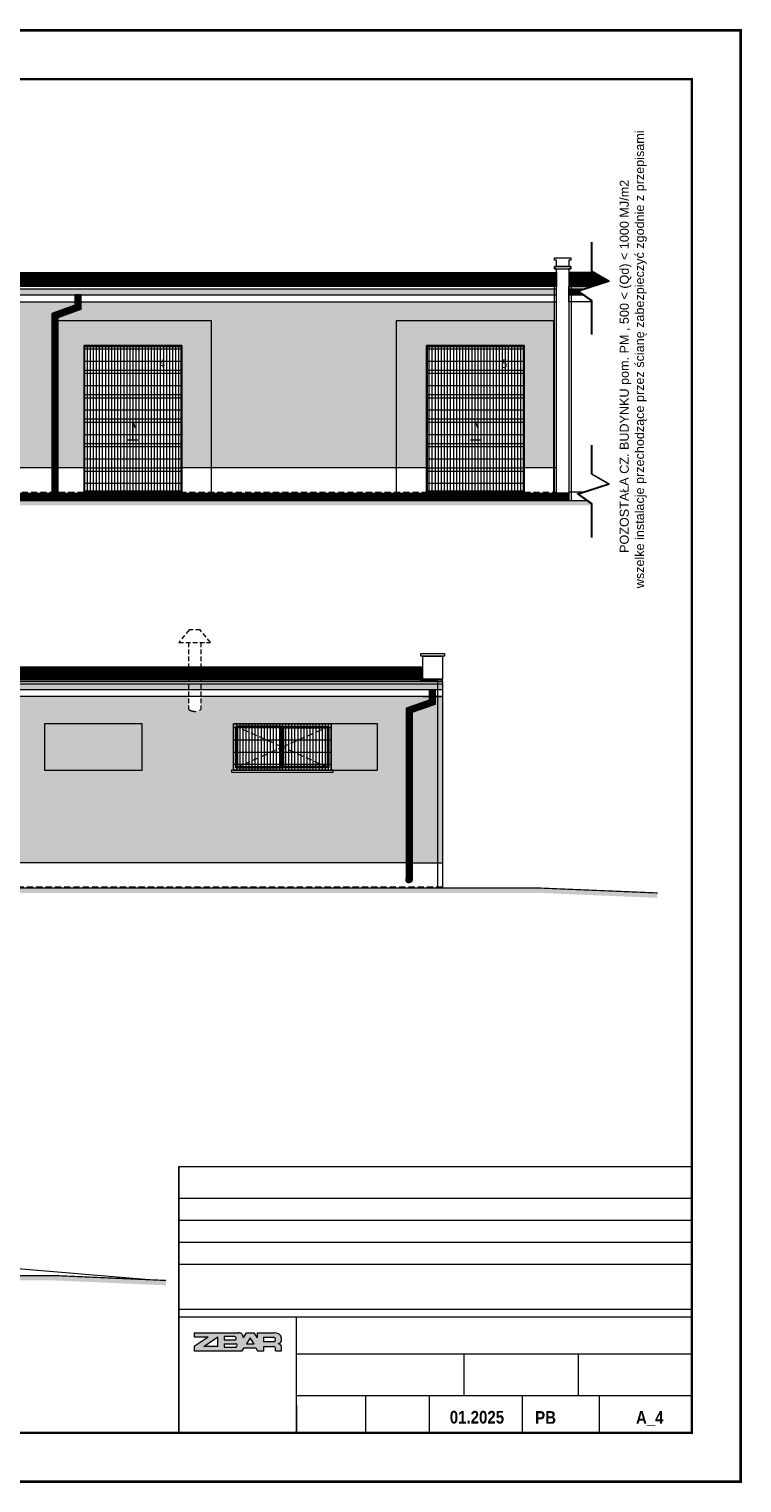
# Model space of a CAD drawing. Header units: centimetres. Extents: x -2715 to 104803, y -1446 to 32152.
# Tile 31 of 31: x 103343 to 104803, y -1446 to 1529. Entities that reach past the tile are written whole.
import ezdxf

# ---------------------------------------------------------------- set-up
doc = ezdxf.new("R2010")
doc.units = ezdxf.units.CM
doc.header["$MEASUREMENT"] = 0
doc.linetypes.add('HIDDEN', pattern=[9.525, 6.35, -3.175])
doc.linetypes.add('HIDDENX2', pattern=[19.05, 12.7, -6.35])
for name, color, linetype, lineweight in [('1_ hatch', 252, 'Continuous', 9), ('1_ projection', 252, 'HIDDENX2', 5), ('1_ view 1', 252, 'Continuous', 15), ('1_ view 2', 252, 'Continuous', 13), ('1_ view 3', 252, 'Continuous', 9), ('1_ wall STRUCT-DIV rozbiorka', 252, 'Continuous', 9), ('3_ PPOŻ  opisy', 252, 'Continuous', 18), ('Tab-tabele', 250, 'Continuous', 5)]:
    doc.layers.add(name, color=color, linetype=linetype, lineweight=lineweight)
doc.styles.add('GENERATED_STYLE_13', font='arialbd.ttf')
doc.styles.add('H_POM', font='ARIALN.TTF', dxfattribs={"width": 0.7, "height": 18})
doc.styles.add('TXT_D', font='arial.ttf')
doc.linetypes.add('FENCELINE12B', pattern='A,6,-1.333,[149,AAA.SHX,S=0.25,R=0,X=0,Y=0],-1.333,[149,AAA.SHX,S=0.25,R=0,X=0,Y=0],-1.333', length=9.999)
doc.linetypes.add('Rozbiö˘ka', pattern='A,7,[121,msgB.shx,S=1,R=0,X=0.5,Y=-1.826635],7', length=14)
pattern_1 = [(90, (-86537.546, 7665.9413), (-6.25, 4e-16), [])]

# ---------------------------------------------------------------- blocks, each defined once
blk = doc.blocks.new('FGFHFGHGF')
at = {"layer": '1_ view 3', "true_color": 0x1d5d29}
h = blk.add_hatch(dxfattribs=at)
h.set_pattern_fill('ANSI31', color=99, scale=50, angle=45)
h.set_pattern_definition(pattern_1)
h.paths.add_polyline_path([(-200, 0), (-200, -300), (0, -300), (0, 0)])
h = blk.add_hatch(dxfattribs=at)
h.set_pattern_fill('ANSI31', color=99, scale=200, angle=315)
h.paths.add_polyline_path([(-200, 0), (-200, -300), (0, -300), (0, 0)])
at = {"layer": '1_ view 3', "color": 99, "true_color": 0x1d5d29}
blk.add_lwpolyline([(-200, 0), (-200, -300), (0, -300), (0, 0), (-200, 0)], dxfattribs=at)
blk = doc.blocks.new('FEDGDGFH')
at = {"layer": '1_ view 1', "color": 150}
for points in [[(-200, -300), (-200, 0), (0, 0), (0, -300), (-200, -300)], [(-198, -50), (-2, -50)], [(-198, -100), (-2, -100)], [(-198, -150), (-2, -150)], [(-100, -192.8), (-100, -155.2), (-95.8, -167.4)], [(-198, -200), (-2, -200)], [(-110, -192.8), (-90, -192.8)], [(-198, -250), (-2, -250)]]:
    blk.add_lwpolyline(points, dxfattribs=at)
blk.add_lwpolyline([(-198, -298), (-198, -2), (-2, -2), (-2, -298)], close=True, dxfattribs=at)
blk = doc.blocks.new('FGRGFDHFH')
at = {"layer": '1_ view 3'}
h = blk.add_hatch(dxfattribs=at)
h.set_pattern_fill('ANSI31', color=256)
h.set_pattern_definition([(45, (-171843.21647, 8947.34377), (-0.08838834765, 0.08838834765), [])])
h.paths.add_polyline_path([(0, 0), (-12.5, 0), (-12.5, -13.7), (0, -13.7)])
h.paths.add_polyline_path([(-12.5, -30), (34.6, -46.7), (34.6, -353.7), (47.1, -353.7), (47.1, -37.8), (0, -21.2), (0, -13.7), (-12.5, -13.7)])
h.paths.add_polyline_path([(47.1, -403.7), (47.1, -353.7), (34.6, -353.7), (34.6, -403.7, -1)])
h.paths.add_polyline_path([(47.1, -403.7), (34.6, -403.7, 1)])
h.paths.add_polyline_path([(34.6, -403.7), (47.1, -403.7, 1)], flags=16)
at = {"layer": '1_ view 2'}
for points in [[(-12.5, 0), (-12.5, 0), (-12.5, -30), (34.6, -46.7), (34.6, -403.7)], [(-12.5, 0), (0, 0), (0, -21.2), (47.1, -37.8), (47.1, -403.7)]]:
    blk.add_lwpolyline(points, dxfattribs=at)
blk.add_circle((40.9, -403.7), 6.25, dxfattribs=at)
blk = doc.blocks.new('JHYJHKJHKJHKH')
at = {"layer": '1_ projection', "color": 150}
for points in [[(-195, -90), (-100, -47.5), (-195, -5)], [(-5, -90), (-100, -47.5), (-5, -5)]]:
    blk.add_lwpolyline(points, dxfattribs=at)
at = {"layer": '1_ view 1', "color": 150}
for points in [[(-200, -95), (-200, 0), (0, 0), (0, -95), (-200, -95), (-200, 0)], [(-204, -95), (-204, -95), (-204, -95), (-204, -99), (0, -99), (4, -99), (4, -95), (-204, -95), (-204, -99)]]:
    blk.add_lwpolyline(points, dxfattribs=at)
for points in [[(-195, -5), (-5, -5), (-5, -90), (-195, -90)], [(-100, -5), (-195, -5), (-195, -90), (-100, -90)], [(-103, -8), (-192, -8), (-192, -87), (-103, -87)], [(-100, -5), (-5, -5), (-5, -90), (-100, -90)], [(-97, -8), (-8, -8), (-8, -87), (-97, -87)]]:
    blk.add_lwpolyline(points, close=True, dxfattribs=at)
blk = doc.blocks.new('GFRHGFHJG')
at = {"layer": '1_ view 3', "true_color": 0x1d5d29}
h = blk.add_hatch(dxfattribs=at)
h.set_pattern_fill('ANSI31', color=99, scale=50, angle=45)
h.set_pattern_definition(pattern_1)
h.paths.add_polyline_path([(-200, 0), (-200, -95), (0, -95), (0, 0)])
h = blk.add_hatch(dxfattribs=at)
h.set_pattern_fill('ANSI31', color=99, scale=200, angle=315)
h.paths.add_polyline_path([(-200, 0), (-200, -95), (0, -95), (0, 0)])
blk = doc.blocks.new('GFRHGBGFHGFHGF')
at = {"layer": '1_ wall STRUCT-DIV rozbiorka', "linetype": 'HIDDEN', "ltscale": 1.5}
blk.add_lwpolyline([(23.9, 125.8), (1.1, 125.8), (-20, 100), (45, 100)], close=True, dxfattribs=at)
for points in [[(0, 100), (0, -36.6)], [(25, 100), (25, -36.6)], [(-4.8, 46.8), (-4.8, 28.8)], [(-4.8, 40.8), (29.8, 40.8)], [(-4.8, 39.8), (29.8, 39.8)], [(-3.8, 46.8), (-3.8, 28.8)], [(28.8, 46.8), (28.8, 28.8)], [(29.8, 46.8), (29.8, 28.8)]]:
    blk.add_lwpolyline(points, dxfattribs=at)
at = {"layer": '1_ wall STRUCT-DIV rozbiorka', "linetype": 'HIDDEN', "ltscale": 2.5}
blk.add_arc((12.5, -20), 20.8, 233.0339, 306.9661, dxfattribs=at)
blk = doc.blocks.new('FGDGFDHGFHGFH')
at = {"layer": '1_ view 3'}
h = blk.add_hatch(dxfattribs=at)
h.set_pattern_fill('ANSI31', color=256, angle=180)
h.set_pattern_definition([(135, (171830.71647, 8947.34377), (0.08838834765, 0.08838834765), [])])
h.paths.add_polyline_path([(-12.5, 0), (0, 0), (0, -13.7), (-12.5, -13.7)])
h.paths.add_polyline_path([(0, -30), (-47.1, -46.7), (-47.1, -353.7), (-59.6, -353.7), (-59.6, -37.8), (-12.5, -21.2), (-12.5, -13.7), (0, -13.7)])
h.paths.add_polyline_path([(-47.1, -388.7), (-47.1, -353.7), (-59.6, -353.7), (-59.6, -388.7, 1)])
at = {"layer": '1_ view 2'}
for points in [[(0, 0), (-12.5, 0), (-12.5, -21.2), (-59.6, -37.8), (-59.6, -388.7)], [(0, 0), (0, 0), (0, -30), (-47.1, -46.7), (-47.1, -388.7)]]:
    blk.add_lwpolyline(points, dxfattribs=at)
blk.add_circle((-53.4, -388.7), 6.25, dxfattribs=at)

msp = doc.modelspace()

# ---------------------------------------------------------------- hatches: boundary and pattern name
at = {"layer": '1_ hatch'}
h = msp.add_hatch(dxfattribs=at)
h.set_pattern_fill('ANSI31', color=256, scale=10, angle=270)
h.set_pattern_definition([(45, (22028.7546, 4194.2433), (-0.883883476, 0.883883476), [])])
h.paths.add_polyline_path([(101520.18, 1007.28), (104423.18, 1007.28), (104423.18, 1031.54), (101520.18, 1031.54)])
h = msp.add_hatch(dxfattribs=at)
h.set_pattern_fill('ANSI31', color=256, scale=10, angle=270)
h.set_pattern_definition([(45, (-63571.4155, 5637.3905), (-0.8838834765, 0.8838834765), [])])
h.paths.add_polyline_path([(104528.78, 1013.79), (104498.34, 1031.54), (104448.18, 1031.54), (104448.18, 1007.28), (104508.54, 1007.28)])
h = msp.add_hatch(dxfattribs=at)
h.set_pattern_fill('ANSI37', color=256, scale=20)
h.set_pattern_definition([(45, (15264.638, 8489.4772), (-1.76776695, 1.76776695), []), (135, (15264.638, 8489.4772), (-1.76776695, -1.76776695), [])])
h.paths.add_polyline_path([(101937.18, 564.54), (101937.18, 579.54), (104448.18, 579.54), (104448.18, 564.54)])
h = msp.add_hatch(dxfattribs=at)
h.set_pattern_fill('AR-HBONE', color=256, angle=360, style=0)
h.set_pattern_definition([(135, (22028.7546, 12797.9804), (-5.65685425, 0), [12, -4]), (225, (22025.9262, 12800.809), (-5.65685425, 1e-15), [12, -4])])
h.paths.add_polyline_path([(101280.18, 564.54), (101039.75, 554.54), (101040.17, 544.54), (101280.39, 554.54), (104494.93, 554.54), (104494.93, 557.34), (104484.81, 564.54)])
h = msp.add_hatch(dxfattribs=at)
h.set_pattern_fill('ANSI31', color=256, scale=10, angle=270)
h.set_pattern_definition([(45, (21849.6542, 3386.2879), (-0.883883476, 0.883883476), [])])
h.paths.add_polyline_path([(104149.52, 199.32), (101246.52, 199.32), (101246.52, 223.59), (104149.52, 223.59)])
h = msp.add_hatch(dxfattribs=at)
h.set_pattern_fill('AR-HBONE', color=256, angle=180, style=0)
h.set_pattern_definition([(135, (21849.654, 12005.025), (-5.65685425, 0), [12, -4]), (225, (21846.8258, 12007.8534), (-5.65685425, 1e-15), [12, -4])])
h.paths.add_polyline_path([(101200.01, -228.42), (101204.12, -229.74), (101191.92, -238.42), (104389.31, -238.42), (104629.54, -248.41), (104629.95, -238.42), (104389.52, -228.42)])
h = msp.add_hatch(dxfattribs=at)
h.set_pattern_fill('AR-HBONE', color=256, angle=360, style=0)
h.set_pattern_definition([(135, (-63564.3072, 12326.677), (-5.65685425, 0), [12, -4]), (225, (-63567.1357, 12329.5052), (-5.65685425, 1e-15), [12, -4])])
h.paths.add_polyline_path([(101047.69, -1041.34), (101046.86, -1031.37), (101287.88, -1011.37), (101321.22, -1011.37), (101321.22, -1008.87), (101323.49, -1006.37), (102017.29, -1006.37), (102017.29, -1021.37), (103396.35, -1021.37), (103623.73, -1031.37), (103623.29, -1041.37), (103396.13, -1031.37), (102007.29, -1031.37), (102007.29, -1016.37), (101331.22, -1016.37), (101331.22, -1021.37), (101288.3, -1021.37)])
at = {"layer": '1_ view 1', "true_color": 0xe3dfc4}
h = msp.add_hatch(dxfattribs=at)
h.set_pattern_fill('DOTS', color=254, scale=50)
h.set_pattern_definition([(0, (23517.8356, 7681.5218), (1.5625, 3.125), [0, -3.125])])
h.paths.add_polyline_path([(101885.27, 163.58), (101251.52, 163.58), (101251.52, -176.42), (101885.27, -176.42)])
h.paths.add_polyline_path([(101897.77, -176.42), (102243.52, -176.42), (102243.52, 163.58), (101897.77, 163.58)])
h.paths.add_polyline_path([(104179.78, -176.42), (104179.78, 163.58), (104174.52, 163.58), (104174.52, 147.33), (104127.38, 130.67), (104127.38, -176.42)])
h.paths.add_polyline_path([(104179.78, -176.42), (104189.52, -176.42), (104189.52, 163.58), (104179.78, 163.58)])
h.paths.add_polyline_path([(104127.38, -176.42), (104127.38, -211.42, -1), (104114.88, -211.42), (104114.88, 139.51), (104162.02, 156.17), (104162.02, 163.58), (103694.52, 163.58), (103694.52, 137.37, -0.3342668), (103669.52, 137.37), (103669.52, 163.58), (103069.52, 163.58), (103069.52, 137.37, -0.3342668), (103044.52, 137.37), (103044.52, 163.58), (102243.52, 163.58), (102243.52, -176.42), (104179.78, -176.42)])
h.paths.add_polyline_path([(103961.52, 12.58), (103965.52, 12.58), (103965.52, 8.58), (103757.52, 8.58), (103757.52, 12.58), (103761.52, 12.58), (103761.52, 107.58), (103961.52, 107.58)], flags=16)
h.paths.add_polyline_path([(103956.52, 102.58), (103956.52, 17.58), (103766.52, 17.58), (103766.52, 102.58)], flags=0)
h.paths.add_polyline_path([(103858.5, 61.42), (103861.5, 60.08), (103864.5, 61.42), (103864.5, 99.58), (103953.52, 99.58), (103953.52, 20.58), (103864.5, 20.58), (103864.5, 58.74), (103861.5, 60.06), (103858.5, 58.72), (103858.5, 20.58), (103769.52, 20.58), (103769.52, 99.58), (103858.5, 99.58)], flags=0)
h.paths.add_polyline_path([(103858.5, 58.72), (103858.5, 61.42), (103773.22, 99.58), (103769.52, 99.58), (103769.52, 20.58), (103773.23, 20.58)], flags=0)
h.paths.add_polyline_path([(103864.5, 20.58), (103949.81, 20.58), (103864.5, 58.74)], flags=0)
at = {"layer": '1_ view 3'}
h = msp.add_hatch(dxfattribs=at)
h.set_pattern_fill('ANSI31', color=256)
h.set_pattern_definition([(45, (15264.63798, 8489.47722), (-0.08838834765, 0.08838834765), [])])
h.paths.add_polyline_path([(101480.18, 997.28), (101480.18, 985.28), (104423.18, 985.28), (104423.18, 997.28)])
h = msp.add_hatch(dxfattribs=at)
h.set_pattern_fill('ANSI31', color=256)
h.set_pattern_definition([(45, (18232.63773, 8489.47722), (-0.08838834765, 0.08838834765), [])])
h.paths.add_polyline_path([(104448.18, 997.28), (104448.18, 985.28), (104477.1, 985.28), (104465.59, 993.47), (104477.43, 997.28)])
at = {"layer": '1_ view 3', "true_color": 0xffffd6}
h = msp.add_hatch(dxfattribs=at)
h.set_pattern_fill('DOTS', scale=50)
h.set_pattern_definition([(0, (15264.638, 8489.4772), (1.5625, 3.125), [0, -3.125])])
h.paths.add_polyline_path([(102754.35, 881.54), (102954.35, 881.54), (102954.35, 631.53), (103389.33, 631.53), (103389.33, 947.47), (103436.47, 964.12), (103436.47, 971.54), (101888.18, 971.54), (101888.18, 631.53), (101987.18, 631.53), (101987.18, 791.54), (102105.18, 791.54), (102105.18, 631.53), (102187.18, 631.53), (102187.18, 881.54), (102387.18, 881.54), (102387.18, 631.53), (102754.35, 631.53)])
h.paths.add_polyline_path([(103448.97, 955.28), (103401.83, 938.62), (103401.83, 631.53), (103455.52, 631.53), (103455.52, 881.54), (103655.52, 881.54), (103655.52, 631.53), (104156.68, 631.53), (104156.68, 881.54), (104356.68, 881.54), (104356.68, 631.53), (104418.18, 631.53), (104418.18, 971.54), (103448.97, 971.54)])
h.paths.add_polyline_path([(101920.13, 928.81), (101948.01, 928.81), (101948.01, 892.75), (101920.13, 892.75)], flags=24)
h.paths.add_polyline_path([(101951.03, 922.73), (101951.03, 897.73), (101916.03, 897.73), (101916.03, 922.73)], flags=16)
at = {"layer": '1_ view 3'}
h = msp.add_hatch(dxfattribs=at)
h.set_pattern_fill('ANSI31', color=256, angle=180)
h.set_pattern_definition([(45, (15085.53754, 7681.52178), (-0.08838834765, 0.08838834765), [])])
h.paths.add_polyline_path([(104189.52, 189.33), (104189.52, 177.33), (101246.52, 177.33), (101246.52, 189.33)])
at = {"layer": 'Tab-tabele', "true_color": 0xcd0000}
h = msp.add_hatch(color=12, dxfattribs=at)
h.paths.add_polyline_path([(103680.87, -1147.5), (103709.51, -1147.5), (103680.87, -1166.43), (103680.87, -1175.43), (103779.27, -1175.43), (103783.66, -1169.43), (103807.45, -1169.43), (103811.1, -1175.43), (103823.39, -1175.43), (103823.39, -1166.66), (103843.49, -1166.66, -0.3657988), (103847.5, -1169.75), (103847.5, -1175.43), (103860.02, -1175.43), (103860.02, -1166.49, 0.2920703), (103853.23, -1160.74, 0.3371791), (103860.12, -1153.97), (103860.12, -1149.35, 0.3938747), (103845.57, -1138.51), (103810.45, -1138.49), (103810.45, -1148.58), (103803.93, -1138.49), (103788.37, -1138.49), (103781.85, -1148.58, 0.4076721), (103772.73, -1138.49), (103680.87, -1138.49)])
h.paths.add_polyline_path([(103700.96, -1166.79), (103729.31, -1147.01), (103729.31, -1166.79)], flags=0)
h.paths.add_polyline_path([(103742.22, -1167.63), (103742.22, -1160.76), (103766.6, -1160.76, -0.6528741), (103767.08, -1167.63)], flags=0)
h.paths.add_polyline_path([(103742.34, -1146.17), (103763.82, -1146.17, -0.6872291), (103765.75, -1153.04), (103742.34, -1153.04)], flags=0)
h.paths.add_polyline_path([(103787.93, -1160.75), (103795.77, -1148.61), (103803.61, -1160.75)], flags=0)
h.paths.add_polyline_path([(103846.25, -1156.36), (103823.21, -1156.36), (103823.21, -1147.66), (103844.63, -1147.66, -0.52813)], flags=0)

# ---------------------------------------------------------------- linework, layer by layer
at = {"lineweight": 50, "const_width": 5}
msp.add_lwpolyline([(100600.17, -1443.15), (100600.17, 1526.85), (104800.17, 1526.85), (104800.17, -1443.15), (100600.17, -1443.15)], dxfattribs=at)
at = {"lineweight": 50}
msp.add_lwpolyline([(101020.17, -1343.15, 5, 5, 0), (101020.17, 1426.85, 5, 5, 0), (104700.17, 1426.85, 5, 5, 0), (104700.17, -1343.15, 5, 5, 0)], format="xyseb", close=True, dxfattribs=at)
at = {"layer": '1_ projection'}
for points in [[(101480.18, 581.54), (104423.18, 581.54)], [(104189.52, -226.42), (101246.52, -226.42)]]:
    msp.add_lwpolyline(points, dxfattribs=at)
at = {"layer": '1_ view 1'}
for points in [[(104494.93, 904.44), (104494.93, 972.6), (104465.59, 993.47), (104528.78, 1013.79), (104494.93, 1033.54), (104494.93, 1093.34)], [(104495.93, 904.44), (104495.93, 973.11), (104467.79, 993.13), (104531.22, 1013.52), (104495.93, 1034.11), (104495.93, 1093.34)], [(101520.18, 1007.28), (101520.18, 1031.54), (104423.18, 1031.54), (104423.18, 1007.28), (101520.18, 1007.28)], [(104423.18, 579.54), (104423.18, 1038.6), (104448.18, 1038.6), (104448.18, 581.54)], [(104498.34, 1031.54), (104448.18, 1031.54), (104448.18, 1007.28), (104508.54, 1007.28)], [(101507.68, 971.54), (104423.18, 971.54), (104423.18, 1002.28), (101480.18, 1002.28), (101480.18, 971.54), (101495.18, 971.54)], [(104508.54, 1007.28), (104448.18, 1007.28), (104448.18, 1002.28), (104492.99, 1002.28)], [(104500.76, 1004.78), (104448.18, 1004.78), (104448.18, 1002.28), (104492.99, 1002.28)], [(104494.93, 971.54), (104448.18, 971.54), (104448.18, 1002.28), (104492.99, 1002.28)], [(104494.93, 971.54), (104448.18, 971.54), (104448.18, 564.54), (104475.92, 564.54)], [(104494.93, 489.18), (104494.93, 557.34), (104465.59, 578.22), (104528.78, 598.53), (104494.93, 618.28), (104494.93, 678.09)], [(104495.93, 489.18), (104495.93, 557.85), (104467.79, 577.87), (104531.22, 598.26), (104495.93, 618.85), (104495.93, 678.09)], [(101480.18, 581.54), (101480.18, 564.54), (104484.81, 564.54)], [(104475.92, 581.54), (104448.18, 581.54)], [(104149.52, 199.32), (104149.52, 223.59), (101246.52, 223.59), (101246.52, 199.32), (104149.52, 199.32)], [(104162.02, 163.58), (101246.52, 163.58), (101246.52, 194.33), (104189.52, 194.33), (104189.52, 163.58), (104174.52, 163.58)], [(104149.52, 163.58), (104162.02, 163.58)], [(104174.52, 163.58), (104189.52, 163.58), (104189.52, -226.42)], [(104174.52, 163.58), (104189.52, 163.58)], [(104189.52, -211.42), (104189.52, -228.42), (101200.01, -228.42)], [(103580.42, -1029.47), (103303.29, -1006.37)]]:
    msp.add_lwpolyline(points, dxfattribs=at)
for points in [[(104419.18, 1038.6), (104452.18, 1038.6), (104452.18, 1043.6), (104419.18, 1043.6)], [(104423.18, 1002.28), (101480.18, 1002.28), (101480.18, 1007.28), (104423.18, 1007.28)], [(101480.18, 1004.78), (104423.18, 1004.78), (104423.18, 1002.28), (101480.18, 1002.28)], [(104193.52, 246.42), (104145.52, 246.42), (104145.52, 251.42), (104193.52, 251.42)], [(104189.52, 199.32), (104149.52, 199.32), (104149.52, 246.42), (104189.52, 246.42)], [(101246.52, 194.33), (104189.52, 194.33), (104189.52, 199.32), (101246.52, 199.32)], [(104189.52, 196.82), (101246.52, 196.82), (101246.52, 194.33), (104189.52, 194.33)], [(104162.02, 163.58), (104149.52, 163.58), (104149.52, 163.58), (104149.52, 163.58), (104162.02, 163.58)]]:
    msp.add_lwpolyline(points, close=True, dxfattribs=at)
at = {"layer": '1_ view 1', "linetype": 'FENCELINE12B', "ltscale": 5}
for points in [[(101489.92, 564.54), (101489.92, 1002.28), (101489.92, 1002.28), (101525.18, 1002.28), (101525.18, 1017.28), (101525.18, 1017.28), (104418.18, 1017.28)], [(104522.79, 1017.28), (104453.18, 1017.28)], [(104179.78, -228.42), (104179.78, 194.33), (104179.78, 194.33), (104144.52, 194.33), (104144.52, 209.32), (104144.52, 209.32), (101251.52, 209.32)]]:
    msp.add_lwpolyline(points, dxfattribs=at)
at = {"layer": '1_ view 1', "color": 150, "linetype": 'FENCELINE12B', "ltscale": 5}
for points in [[(104418.18, 1017.28), (104418.18, 1007.28), (104418.18, 579.54)], [(104453.18, 1013), (104453.18, 1007.28), (104453.18, 564.54)]]:
    msp.add_lwpolyline(points, dxfattribs=at)
at = {"layer": '1_ view 1', "const_width": 2.5}
for points in [[(104484.81, 564.54), (101480.18, 564.54), (101280.18, 564.54), (101039.75, 554.54)], [(101200.01, -228.42), (104189.52, -228.42), (104389.52, -228.42), (104629.95, -238.42)], [(103623.73, -1031.37), (103396.35, -1021.37), (102017.29, -1021.37), (102017.29, -1006.37), (101323.49, -1006.37), (101321.22, -1008.87), (101321.22, -1011.37), (101287.88, -1011.37), (101046.86, -1031.37)]]:
    msp.add_lwpolyline(points, dxfattribs=at)
at = {"layer": '1_ view 1', "color": 150}
msp.add_lwpolyline([(101937.18, 564.54), (101937.18, 579.54), (104448.18, 579.54), (104448.18, 564.54), (101937.18, 564.54)], dxfattribs=at)
at = {"layer": '1_ view 2'}
for points in [[(101480.18, 997.28), (101480.18, 985.28), (104423.18, 985.28), (104423.18, 997.28), (101480.18, 997.28)], [(104448.18, 997.28), (104448.18, 985.28), (104477.1, 985.28)], [(104477.43, 997.28), (104448.18, 997.28)], [(101520.18, 971.54), (104423.18, 971.54)], [(103455.52, 631.53), (102954.35, 631.53)], [(104156.68, 631.53), (103655.52, 631.53)], [(104423.18, 631.53), (104356.68, 631.53)], [(104189.52, 189.33), (104189.52, 177.33), (101246.52, 177.33), (101246.52, 189.33), (104189.52, 189.33)], [(104114.49, -176.42), (101246.52, -176.42)], [(104127.38, -176.42), (104189.52, -176.42), (104189.52, -176.42), (104189.52, -176.42), (104189.52, -176.42)]]:
    msp.add_lwpolyline(points, dxfattribs=at)
at = {"layer": '1_ view 3', "color": 150}
for points in [[(104448.18, 1043.6), (104423.18, 1043.6), (104423.18, 1056.55), (104419.18, 1056.55), (104419.18, 1061.54), (104452.18, 1061.54), (104452.18, 1056.55), (104448.18, 1056.55), (104448.18, 1043.6)], [(104448.18, 579.54), (104423.18, 579.54), (104423.18, 1038.6), (104419.18, 1038.6), (104419.18, 1043.6), (104452.18, 1043.6), (104452.18, 1038.6), (104448.18, 1038.6), (104448.18, 579.54), (104423.18, 579.54)]]:
    msp.add_lwpolyline(points, dxfattribs=at)
at = {"layer": '1_ view 3', "color": 99, "true_color": 0x1d5d29}
msp.add_lwpolyline([(103761.52, 107.58), (103761.52, 12.58), (103961.52, 12.58), (103961.52, 107.58), (103761.52, 107.58)], dxfattribs=at)
at = {"layer": '1_ wall STRUCT-DIV rozbiorka', "linetype": 'Rozbiö˘ka', "lineweight": 9, "ltscale": 2.5}
for points in [[(103393.52, 566.54), (103716.52, 566.54), (103716.52, 932.54), (103393.52, 932.54), (103393.52, 566.54)], [(104094.68, 566.54), (104417.68, 566.54), (104417.68, 932.54), (104094.68, 932.54), (104094.68, 566.54)]]:
    msp.add_lwpolyline(points, dxfattribs=at)
at = {"layer": '1_ wall STRUCT-DIV rozbiorka', "linetype": 'Rozbiö˘ka', "ltscale": 2.5}
for points in [[(103374.52, 12.58), (103574.52, 12.58), (103574.52, 107.58), (103374.52, 107.58), (103374.52, 12.58)], [(103761.52, 12.58), (104056.52, 12.58), (104056.52, 107.58), (103761.52, 107.58), (103761.52, 12.58)]]:
    msp.add_lwpolyline(points, dxfattribs=at)
at = {"layer": 'Tab-tabele'}
for p, q in [((103649.73, -797.89), (104700.17, -797.89)), ((103649.73, -797.89), (103649.73, -1343.15)), ((103649.73, -863.03), (104700.17, -863.03)), ((104700.17, -890.12), (104700.17, -1343.15)), ((103649.73, -908.03), (104700.17, -908.03)), ((103649.73, -953.03), (104700.17, -953.03)), ((103649.73, -998.04), (104700.17, -998.04)), ((103649.73, -1090.05), (104700.17, -1090.05)), ((103649.73, -1090.05), (104700.17, -1090.05)), ((103649.73, -1106.05), (104700.17, -1106.05)), ((103890.36, -1343.15), (103890.36, -1106.05)), ((103680.87, -1138.49), (103772.73, -1138.49)), ((103680.87, -1138.49), (103680.87, -1147.5)), ((103709.51, -1147.5), (103680.87, -1147.5)), ((103709.51, -1147.5), (103680.87, -1166.43)), ((103700.96, -1166.79), (103729.31, -1147.01)), ((103729.31, -1166.79), (103729.31, -1147.01)), ((103763.82, -1146.17), (103742.34, -1146.17)), ((103742.34, -1146.17), (103742.34, -1153.04)), ((103742.34, -1153.04), (103765.75, -1153.04)), ((103781.85, -1148.58), (103788.37, -1138.49)), ((103795.77, -1148.61), (103787.93, -1160.75)), ((103788.37, -1138.49), (103803.93, -1138.49)), ((103803.61, -1160.75), (103795.77, -1148.61)), ((103810.45, -1148.58), (103803.93, -1138.49)), ((103810.45, -1148.58), (103810.45, -1138.49)), ((103810.45, -1138.49), (103845.57, -1138.51)), ((103823.21, -1147.66), (103844.63, -1147.66)), ((103823.21, -1147.66), (103823.21, -1156.36)), ((103823.21, -1156.36), (103846.25, -1156.36)), ((103860.12, -1153.97), (103860.12, -1149.35)), ((103680.87, -1166.43), (103680.87, -1175.43)), ((103680.87, -1175.43), (103779.27, -1175.43)), ((103729.31, -1166.79), (103700.96, -1166.79)), ((103742.22, -1160.76), (103742.22, -1167.63)), ((103742.22, -1160.76), (103766.6, -1160.76)), ((103742.22, -1167.63), (103767.08, -1167.63)), ((103779.27, -1175.43), (103783.66, -1169.43)), ((103783.66, -1169.43), (103807.45, -1169.43)), ((103787.93, -1160.75), (103803.61, -1160.75)), ((103807.45, -1169.43), (103811.1, -1175.43)), ((103811.1, -1175.43), (103823.39, -1175.43)), ((103823.39, -1175.43), (103823.39, -1166.66)), ((103823.39, -1166.66), (103843.49, -1166.66)), ((103847.5, -1175.43), (103847.5, -1169.75)), ((103847.5, -1175.43), (103860.02, -1175.43)), ((103860.02, -1175.43), (103860.02, -1166.49)), ((103890.36, -1181.6), (104700.17, -1181.6)), ((104232.92, -1181.6), (104232.92, -1266.53)), ((104467.04, -1181.6), (104467.04, -1266.53)), ((104232.92, -1224.06), (104232.92, -1266.53)), ((104467.04, -1224.06), (104467.04, -1266.53)), ((103890.36, -1266.53), (104700.17, -1266.53)), ((103890.36, -1266.53), (104700.17, -1266.53)), ((104031.91, -1266.53), (104031.91, -1343.15)), ((104162.5, -1266.53), (104162.5, -1343.15)), ((104352.47, -1266.53), (104352.47, -1343.15)), ((104510.4, -1266.53), (104510.4, -1343.15)), ((103890.36, -1286.53), (103890.36, -1343.15))]:
    msp.add_line(p, q, dxfattribs=at)
at = {"layer": 'Tab-tabele', "flags": 128}
for points in [[(103649.73, -797.89), (104700.17, -797.89)], [(103649.73, -1343.15), (103649.73, -797.89)], [(104700.17, -1343.15), (104700.17, -890.12)]]:
    msp.add_lwpolyline(points, dxfattribs=at)
at = {"layer": 'Tab-tabele'}
for centre, radius, start, end in [((103763.47, -1149.98), 3.82, 306.68992, 84.68184), ((103772.13, -1148.2), 9.73, 357.76371, 91.91231), ((103842.47, -1152.56), 5.36, 314.9063, 66.26581), ((103847.03, -1151.72), 13.3, 10.30672, 96.29962), ((103852.22, -1152.83), 7.98, 277.29183, 351.82395), ((103765.33, -1164.3), 3.76, 297.73691, 70.29483), ((103843.67, -1170.58), 3.92, 12.22128, 92.59112), ((103852.13, -1168.93), 8.26, 17.21381, 82.33986)]:
    msp.add_arc(centre, radius, start, end, dxfattribs=at)

# ---------------------------------------------------------------- block references
at = {"layer": '1_ view 1'}
for name, p in [('FEDGDGFH', (103655.52, 881.54)), ('FEDGDGFH', (104356.68, 881.54)), ('GFRHGBGFHGFHGF', (103669.52, 173.96)), ('FGDGFDHGFHGFH', (104174.52, 177.33)), ('JHYJHKJHKJHKH', (103961.52, 107.58)), ('GFRHGFHJG', (103961.52, 107.58))]:
    msp.add_blockref(name, p, dxfattribs=at)
at = {"layer": '1_ view 3', "xscale": -1}
msp.add_blockref('FGRGFDHFH', (103436.47, 985.28), dxfattribs=at)
at = {"layer": '1_ view 3'}
for p in [(103655.52, 881.54), (104356.68, 881.54)]:
    msp.add_blockref('FGFHFGHGF', p, dxfattribs=at)

# ---------------------------------------------------------------- texts
at = {"layer": '1_ view 3', "char_height": 18, "width": 9.9212, "attachment_point": 1, "style": 'H_POM'}
for s, insert in [('{\\fVerdana|b0|i0|c238|p34;\\C7;4}', (103610.37, 853.76)), ('{\\fVerdana|b0|i0|c238|p34;\\C7;5}', (104311.54, 853.76))]:
    msp.add_mtext(s, dxfattribs=dict(at, insert=insert))
at = {"layer": '3_ PPOŻ  opisy', "char_height": 18.45, "attachment_point": 1, "rotation": 90, "style": 'TXT_D'}
for s, insert, width in [('\\pxqc;wszelke instalacje przechodzące przez ścianę zabezpieczyć zgodnie z przepisami', (104583.78, 342.19), 1022.7477), ('\\pxqc;POZOSTAŁA CZ. BUDYNKU pom. PM , 500 < (Qd) < 1000 MJ/m2', (104552.5, 456.57), 765.1436)]:
    msp.add_mtext(s, dxfattribs=dict(at, insert=insert, width=width))
at = {"layer": 'Tab-tabele', "style": 'GENERATED_STYLE_13', "width": 0.85}
for s, p in [('01.2025', (104204.44, -1324.14)), ('PB', (104379.26, -1324.72)), ('A_4', (104585.72, -1324.72))]:
    msp.add_text(s, height=25.917, dxfattribs=at).set_placement(p)

doc.saveas('drawing.dxf')
